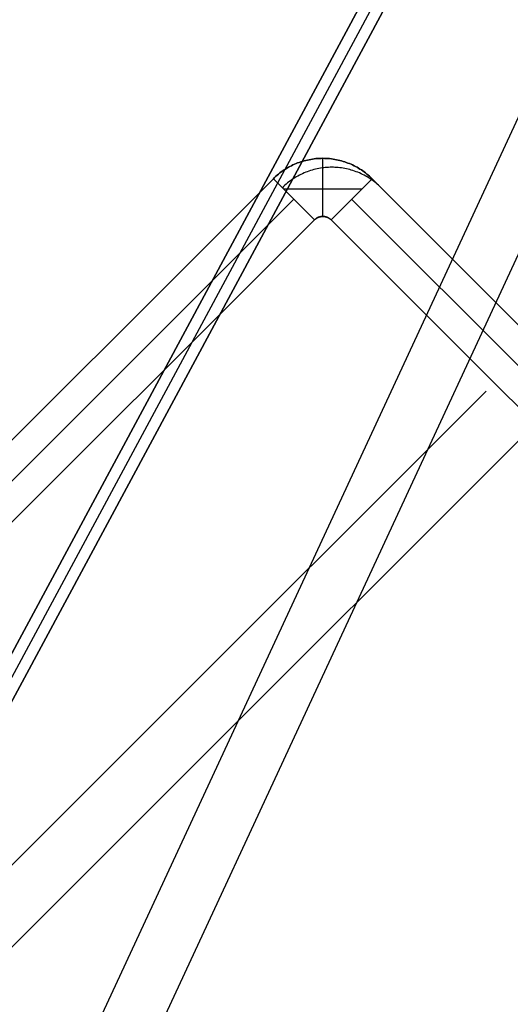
# Model space of a CAD drawing. Header units: millimetres. Extents: x -1690 to 192, y -898 to 54.
# Tile 34 of 256: x -1660 to -1647, y -847 to -822. Entities that reach past the tile are written whole.
import ezdxf

# ---------------------------------------------------------------- set-up
doc = ezdxf.new("R2010")
doc.units = ezdxf.units.MM
doc.header["$MEASUREMENT"] = 0
doc.layers.add('OVIDIO 186x93x72h', color=7, linetype='Continuous')

msp = doc.modelspace()

# ---------------------------------------------------------------- linework, layer by layer
at = {"layer": 'OVIDIO 186x93x72h', "extrusion": (0.1089792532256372, 0.2028516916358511, 0.9731262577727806)}
for points in [[(1065.689741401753, 1523.748465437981), (1065.689741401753, 1684.404309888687)], [(1065.689741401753, 1684.404309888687), (1065.689741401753, 1523.748465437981)]]:
    msp.add_lwpolyline(points, dxfattribs=at)
at = {"layer": 'OVIDIO 186x93x72h', "extrusion": (0.1089792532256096, 0.2028516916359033, 0.9731262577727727)}
msp.add_lwpolyline([(1065.394271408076, 1684.40430988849), (1065.394271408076, 1523.748465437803)], dxfattribs=at)
at = {"layer": 'OVIDIO 186x93x72h', "extrusion": (0.1089792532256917, 0.2028516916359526, 0.9731262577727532)}
for points in [[(1065.098801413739, 1523.74846543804), (1065.098801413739, 1684.40430988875)], [(1065.098801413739, 1684.40430988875), (1065.098801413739, 1523.74846543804)]]:
    msp.add_lwpolyline(points, dxfattribs=at)
at = {"layer": 'OVIDIO 186x93x72h', "extrusion": (0.02146384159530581, 0.04629577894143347, 0.998697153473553)}
msp.add_lwpolyline([(1145.990671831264, 1405.678842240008), (1145.990671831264, 1506.981471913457)], dxfattribs=at)
at = {"layer": 'OVIDIO 186x93x72h', "extrusion": (0.02146384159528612, 0.0462957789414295, 0.9986971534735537)}
msp.add_lwpolyline([(1147.476602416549, 1406.642640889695), (1147.476602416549, 1507.155676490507)], dxfattribs=at)
at = {"layer": 'OVIDIO 186x93x72h', "extrusion": (0.2357022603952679, 0.2357022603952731, 0.942809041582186)}
msp.add_lwpolyline([(561.9396447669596, 1939.551149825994), (561.9396447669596, 1830.47334638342)], dxfattribs=at)
at = {"layer": 'OVIDIO 186x93x72h', "extrusion": (0.2357022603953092, 0.2357022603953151, 0.9428090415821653)}
msp.add_lwpolyline([(560.9909614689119, 1830.473346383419), (560.9909614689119, 1939.551149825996)], dxfattribs=at)
at = {"layer": 'OVIDIO 186x93x72h', "extrusion": (0.2357022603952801, 0.235702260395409, 0.9428090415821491)}
msp.add_lwpolyline([(559.0935948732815, 1939.551149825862), (559.0935948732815, 1830.473346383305)], dxfattribs=at)
at = {"layer": 'OVIDIO 186x93x72h', "extrusion": (0.1089886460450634, 0.2028662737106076, 0.9731221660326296)}
for points in [[(1064.680645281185, 1610.416060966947), (1064.680645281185, 1667.797187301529)], [(1064.680645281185, 1667.797187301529), (1064.680645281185, 1610.416060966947)]]:
    msp.add_lwpolyline(points, dxfattribs=at)
at = {"layer": 'OVIDIO 186x93x72h', "extrusion": (0.2357022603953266, 0.2357022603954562, 0.9428090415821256)}
msp.add_lwpolyline([(558.1449115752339, 1830.473346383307), (558.1449115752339, 1939.551149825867)], dxfattribs=at)
at = {"layer": 'OVIDIO 186x93x72h', "extrusion": (0.108988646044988, 0.2028662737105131, 0.9731221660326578)}
msp.add_lwpolyline([(1063.967698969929, 1610.416060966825), (1063.967698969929, 1667.797187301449)], dxfattribs=at)
at = {"layer": 'OVIDIO 186x93x72h', "extrusion": (0.1089855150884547, 0.2028614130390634, 0.9731235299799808)}
for points in [[(1063.257842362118, 1667.793135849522), (1063.257842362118, 1610.412009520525)], [(1063.257842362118, 1610.412009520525), (1063.257842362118, 1667.793135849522)]]:
    msp.add_lwpolyline(points, dxfattribs=at)
at = {"layer": 'OVIDIO 186x93x72h', "extrusion": (0.2028516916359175, 0.1089792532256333, 0.9731262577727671)}
for points in [[(7.441229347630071, 1998.600988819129), (7.441229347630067, 1837.945144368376)], [(7.441229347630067, 1837.945144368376), (7.441229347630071, 1998.600988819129)]]:
    msp.add_lwpolyline(points, dxfattribs=at)
at = {"layer": 'OVIDIO 186x93x72h', "extrusion": (0.2028516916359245, 0.1089792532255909, 0.9731262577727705)}
msp.add_lwpolyline([(7.145759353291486, 1998.600988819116), (7.145759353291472, 1837.945144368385)], dxfattribs=at)
at = {"layer": 'OVIDIO 186x93x72h', "extrusion": (0.2028516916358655, 0.1089792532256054, 0.973126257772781)}
for points in [[(6.850289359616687, 1998.60098881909), (6.85028935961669, 1837.945144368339)], [(6.85028935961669, 1837.945144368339), (6.850289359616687, 1998.60098881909)]]:
    msp.add_lwpolyline(points, dxfattribs=at)
at = {"layer": 'OVIDIO 186x93x72h', "extrusion": (0.881274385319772, -0.2653523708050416, 0.3910800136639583)}
msp.add_lwpolyline([(-1253.514411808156, 1113.241314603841), (-1297.827279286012, 1170.796393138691)], dxfattribs=at)
at = {"layer": 'OVIDIO 186x93x72h', "extrusion": (0.9998841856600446, 0.0002316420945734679, -0.015217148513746)}
msp.add_lwpolyline([(-824.9971899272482, -27.76766259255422), (-835.1007750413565, 635.8852425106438)], dxfattribs=at)
at = {"layer": 'OVIDIO 186x93x72h'}
for points in [[(-1652.008838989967, -826.8811844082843), (-1652.008838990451, -825.3799277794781)], [(-1671.807971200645, -844.4332468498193), (-1653.281776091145, -825.9070466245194)], [(-1653.281776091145, -825.9070466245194), (-1671.807971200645, -844.4332468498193)], [(-1650.735903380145, -825.9073349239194), (-1641.473090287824, -835.1701480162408)], [(-1641.473090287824, -835.1701480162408), (-1650.735903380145, -825.9073349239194)], [(-1651.00252316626, -826.173940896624), (-1653.014881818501, -826.1739408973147)], [(-1671.277569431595, -844.9636486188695), (-1652.751371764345, -826.4374509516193)], [(-1651.26624720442, -826.4376512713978), (-1642.003420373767, -835.7004781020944)], [(-1642.533750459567, -836.2308081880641), (-1651.796591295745, -826.9679678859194)], [(-1651.796591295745, -826.9679678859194), (-1642.533750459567, -836.2308081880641)], [(-1647.801377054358, -831.3874456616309), (-1683.985366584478, -867.5714351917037)], [(-1646.740866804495, -832.4479559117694), (-1682.93222170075, -868.6393108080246)]]:
    msp.add_lwpolyline(points, dxfattribs=at)
at = {"layer": 'OVIDIO 186x93x72h', "extrusion": (0.9998841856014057, 0.0002316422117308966, -0.01521715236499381)}
for points in [[(-825.5240102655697, -27.78726569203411), (-835.6277741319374, 635.8772129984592)], [(-835.6277741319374, 635.8772129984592), (-825.5240102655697, -27.78726569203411)]]:
    msp.add_lwpolyline(points, dxfattribs=at)
at = {"layer": 'OVIDIO 186x93x72h', "extrusion": (0.0007924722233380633, -0.0007924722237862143, 0.9999993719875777)}
for points in [[(-1652.218317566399, -826.9707642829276), (-1653.279175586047, -825.9099069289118)], [(-1653.279175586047, -825.9099069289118), (-1652.218317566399, -826.9707642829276)]]:
    msp.add_lwpolyline(points, dxfattribs=at)
at = {"layer": 'OVIDIO 186x93x72h', "extrusion": (-5.440146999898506e-08, -5.439865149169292e-08, 0.9999999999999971)}
for points in [[(-1651.796591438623, -826.9679680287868), (-1650.735903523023, -825.9073350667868)], [(-1650.735903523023, -825.9073350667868), (-1651.796591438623, -826.9679680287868)]]:
    msp.add_lwpolyline(points, dxfattribs=at)
at = {"layer": 'OVIDIO 186x93x72h', "extrusion": (0.9998841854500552, 0.0002316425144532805, -0.01521716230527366)}
for points in [[(-825.5248878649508, -27.74854112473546), (-835.6280684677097, 635.8771921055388)], [(-835.6280684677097, 635.8771921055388), (-825.5248878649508, -27.74854112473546)]]:
    msp.add_lwpolyline(points, dxfattribs=at)
at = {"layer": 'OVIDIO 186x93x72h', "extrusion": (0.9998841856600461, 0.0002316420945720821, -0.01521714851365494)}
msp.add_lwpolyline([(-826.4973489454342, -27.76863432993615), (-836.6006012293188, 635.8624088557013)], dxfattribs=at)
at = {"layer": 'OVIDIO 186x93x72h', "extrusion": (-0.0003781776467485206, -0.0003781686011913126, 0.9999998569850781)}
for points in [[(-1652.221794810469, -826.9686020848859), (-1670.74821801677, -845.4945795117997)], [(-1670.74821801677, -845.4945795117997), (-1652.221794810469, -826.9686020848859)]]:
    msp.add_lwpolyline(points, dxfattribs=at)
at = {"layer": 'OVIDIO 186x93x72h', "extrusion": (0.0002316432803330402, 0.9998841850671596, 0.01521718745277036)}
for points in [[(1641.925969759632, 673.5960273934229), (1652.029290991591, 9.96215467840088)], [(1652.029290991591, 9.96215467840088), (1641.925969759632, 673.5960273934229)]]:
    msp.add_lwpolyline(points, dxfattribs=at)
at = {"layer": 'OVIDIO 186x93x72h', "extrusion": (0.0002316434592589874, 0.9998841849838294, 0.01521719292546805)}
for points in [[(1641.50176156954, 673.5895736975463), (1651.604963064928, 9.963839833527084)], [(1651.604963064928, 9.963839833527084), (1641.50176156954, 673.5895736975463)]]:
    msp.add_lwpolyline(points, dxfattribs=at)
at = {"layer": 'OVIDIO 186x93x72h', "extrusion": (0.01521891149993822, -0.01521891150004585, 0.9997683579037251)}
msp.add_lwpolyline([(-1650.504699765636, -826.234034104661), (-1650.537155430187, -826.2023931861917), (-1650.570445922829, -826.171535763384), (-1650.604542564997, -826.1414944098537), (-1650.639415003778, -826.1123002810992), (-1650.675031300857, -826.083983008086), (-1650.711358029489, -826.056570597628), (-1650.748360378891, -826.0300893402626), (-1650.786002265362, -826.0045637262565), (-1650.824246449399, -825.9800163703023), (-1650.863054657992, -825.9564679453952), (-1650.902387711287, -825.9339371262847), (-1650.942205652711, -825.9124405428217), (-1650.982467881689, -825.8919927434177), (-1651.023133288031, -825.8726061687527), (-1651.064160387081, -825.8542911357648), (-1651.10550745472, -825.8370558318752), (-1651.147132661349, -825.8209063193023), (-1651.188994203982, -825.8058465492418), (-1651.231050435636, -825.7918783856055), (-1651.273259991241, -825.7790016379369), (-1651.315581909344, -825.7672141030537), (-1651.357975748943, -825.7565116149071), (-1651.400401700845, -825.7468881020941), (-1651.44282069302, -825.7383356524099), (-1651.485194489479, -825.7308445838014), (-1651.52748578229, -825.7244035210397), (-1651.569658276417, -825.7189994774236), (-1651.611676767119, -825.714617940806), (-1651.653507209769, -825.7112429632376), (-1651.695116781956, -825.7088572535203), (-1651.736473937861, -825.7074422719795), (-1651.777548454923, -825.7069783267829), (-1651.818623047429, -825.7074517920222), (-1651.85998006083, -825.7088763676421), (-1651.90158926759, -825.7112717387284), (-1651.943419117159, -825.7146564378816), (-1651.985436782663, -825.7190477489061), (-1652.027608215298, -825.7244616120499), (-1652.069898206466, -825.7309125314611), (-1652.112270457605, -825.7384134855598), (-1652.154687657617, -825.7469758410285), (-1652.197111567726, -825.7566092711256), (-1652.239503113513, -825.7673216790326), (-1652.281822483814, -825.7791191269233), (-1652.324029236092, -825.7920057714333), (-1652.36608240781, -825.8059838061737), (-1652.40794063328, -825.8210534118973), (-1652.449562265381, -825.8372127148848), (-1652.490905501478, -825.8544577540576), (-1652.531928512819, -825.8727824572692), (-1652.572589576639, -825.8921786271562), (-1652.612847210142, -825.9126359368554), (-1652.652660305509, -825.9341419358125), (-1652.691988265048, -825.9566820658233), (-1652.730791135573, -825.9802396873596), (-1652.769029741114, -826.0047961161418), (-1652.806665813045, -826.0303306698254), (-1652.843662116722, -826.0568207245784), (-1652.879982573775, -826.0842417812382), (-1652.915592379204, -826.1125675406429), (-1652.950458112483, -826.1417699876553), (-1652.984547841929, -826.1718194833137), (-1653.017831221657, -826.202684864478), (-1653.0502795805, -826.234333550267)], dxfattribs=at)
at = {"layer": 'OVIDIO 186x93x72h', "extrusion": (-0.276088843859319, 0.1226098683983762, 0.9532794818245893)}
msp.add_lwpolyline([(1433.476881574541, -906.1674511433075), (1433.476881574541, -907.667451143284)], dxfattribs=at)
at = {"layer": 'OVIDIO 186x93x72h', "extrusion": (0.8812084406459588, -0.2655070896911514, 0.3911235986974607)}
for points in [[(-1320.148657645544, 1190.316581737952), (-1274.528926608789, 1131.096463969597)], [(-1274.528926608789, 1131.096463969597), (-1320.148657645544, 1190.316581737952)]]:
    msp.add_lwpolyline(points, dxfattribs=at)
at = {"layer": 'OVIDIO 186x93x72h', "extrusion": (0.8812750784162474, -0.2653515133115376, 0.391079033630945)}
for points in [[(-1274.429387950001, 1132.427914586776), (-1316.813214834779, 1187.477571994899)], [(-1316.813214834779, 1187.477571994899), (-1274.429387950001, 1132.427914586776)]]:
    msp.add_lwpolyline(points, dxfattribs=at)
at = {"layer": 'OVIDIO 186x93x72h', "extrusion": (0.8811853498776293, -0.2655605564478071, 0.3911393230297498)}
for points in [[(-1320.957631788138, 1189.768058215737), (-1274.637351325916, 1129.649804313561)], [(-1274.637351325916, 1129.649804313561), (-1320.957631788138, 1189.768058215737)]]:
    msp.add_lwpolyline(points, dxfattribs=at)
at = {"layer": 'OVIDIO 186x93x72h', "extrusion": (0.881275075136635, -0.2653515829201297, 0.3910789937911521)}
for points in [[(-1274.608620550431, 1132.290291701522), (-1316.992275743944, 1187.339705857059)], [(-1316.992275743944, 1187.339705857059), (-1274.608620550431, 1132.290291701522)]]:
    msp.add_lwpolyline(points, dxfattribs=at)
at = {"layer": 'OVIDIO 186x93x72h', "extrusion": (0.9998841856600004, 0.0002316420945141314, -0.01521714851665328)}
msp.add_lwpolyline([(-844.3944078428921, -28.05741151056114), (-854.9357934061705, 664.3523694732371)], dxfattribs=at)
at = {"layer": 'OVIDIO 186x93x72h'}
for points in [[(-1650.735903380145, -825.9073349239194, -2.626418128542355), (-1650.768904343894, -825.8751128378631, -2.626418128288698), (-1650.802357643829, -825.8439903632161, -2.626418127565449), (-1650.83626658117, -825.8139554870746, -2.626418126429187), (-1650.870634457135, -825.7849961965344, -2.626418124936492), (-1650.905464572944, -825.7571004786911, -2.626418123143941), (-1650.940760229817, -825.7302563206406, -2.626418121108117), (-1650.976524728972, -825.7044517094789, -2.626418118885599), (-1651.012761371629, -825.6796746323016, -2.626418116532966), (-1651.049473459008, -825.6559130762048, -2.626418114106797), (-1651.086664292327, -825.6331550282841, -2.626418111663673), (-1651.124337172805, -825.6113884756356, -2.626418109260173), (-1651.162495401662, -825.5906014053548, -2.626418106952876), (-1651.201142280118, -825.570781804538, -2.626418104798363), (-1651.240281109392, -825.5519176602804, -2.626418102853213), (-1651.279915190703, -825.5339969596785, -2.626418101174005), (-1651.32004782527, -825.5170076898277, -2.626418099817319), (-1651.360676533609, -825.5009422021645, -2.626418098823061), (-1651.401775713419, -825.485810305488, -2.626418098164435), (-1651.443313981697, -825.4716261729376, -2.626418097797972), (-1651.485259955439, -825.4584039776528, -2.626418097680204), (-1651.52758225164, -825.446157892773, -2.62641809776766), (-1651.570249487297, -825.4349020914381, -2.626418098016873), (-1651.613230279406, -825.4246507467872, -2.626418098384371), (-1651.656493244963, -825.4154180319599, -2.626418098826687), (-1651.700007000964, -825.4072181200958, -2.62641809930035), (-1651.743740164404, -825.4000651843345, -2.626418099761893), (-1651.78766135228, -825.3939733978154, -2.626418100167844), (-1651.831739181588, -825.388956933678, -2.626418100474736), (-1651.875942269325, -825.3850299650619, -2.626418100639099), (-1651.920239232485, -825.3822066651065, -2.626418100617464), (-1651.964598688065, -825.3805012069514, -2.626418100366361), (-1652.008989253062, -825.379927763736, -2.626418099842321), (-1652.053379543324, -825.3804957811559, -2.626418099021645), (-1652.097738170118, -825.3821957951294, -2.626418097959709), (-1652.142033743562, -825.385013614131, -2.626418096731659), (-1652.186234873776, -825.3889350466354, -2.626418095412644), (-1652.230310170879, -825.3939459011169, -2.626418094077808), (-1652.274228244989, -825.4000319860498, -2.626418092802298), (-1652.317957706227, -825.4071791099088, -2.626418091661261), (-1652.361467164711, -825.4153730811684, -2.626418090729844), (-1652.40472523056, -825.4245997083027, -2.626418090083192), (-1652.447700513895, -825.4348447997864, -2.626418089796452), (-1652.490361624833, -825.446094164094, -2.626418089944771), (-1652.532677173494, -825.4583336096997, -2.626418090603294), (-1652.574615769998, -825.4715489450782, -2.62641809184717), (-1652.616146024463, -825.4857259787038, -2.626418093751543), (-1652.657236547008, -825.500850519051, -2.62641809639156), (-1652.697855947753, -825.5169083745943, -2.626418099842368), (-1652.737978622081, -825.5338897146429, -2.626418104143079), (-1652.777602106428, -825.5518021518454, -2.626418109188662), (-1652.816729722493, -825.5706576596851, -2.626418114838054), (-1652.855364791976, -825.5904682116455, -2.62641812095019), (-1652.893510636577, -825.6112457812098, -2.626418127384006), (-1652.931170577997, -825.6330023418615, -2.626418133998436), (-1652.968347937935, -825.6557498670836, -2.626418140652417), (-1653.00504603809, -825.67950033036, -2.626418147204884), (-1653.041268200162, -825.7042657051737, -2.626418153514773), (-1653.077017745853, -825.7300579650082, -2.626418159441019), (-1653.11229799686, -825.7568890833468, -2.626418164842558), (-1653.147112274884, -825.7847710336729, -2.626418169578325), (-1653.181463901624, -825.8137157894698, -2.626418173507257), (-1653.215356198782, -825.8437353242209, -2.626418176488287), (-1653.248792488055, -825.8748416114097, -2.626418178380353), (-1653.281776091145, -825.9070466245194, -2.626418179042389)], [(-1653.281776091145, -825.9070466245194, -2.626418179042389), (-1653.248792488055, -825.8748416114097, -2.626418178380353), (-1653.215356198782, -825.8437353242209, -2.626418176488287), (-1653.181463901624, -825.8137157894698, -2.626418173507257), (-1653.147112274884, -825.7847710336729, -2.626418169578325), (-1653.11229799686, -825.7568890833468, -2.626418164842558), (-1653.077017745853, -825.7300579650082, -2.626418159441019), (-1653.041268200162, -825.7042657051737, -2.626418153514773), (-1653.00504603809, -825.67950033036, -2.626418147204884), (-1652.968347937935, -825.6557498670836, -2.626418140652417), (-1652.931170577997, -825.6330023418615, -2.626418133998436), (-1652.893510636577, -825.6112457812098, -2.626418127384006), (-1652.855364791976, -825.5904682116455, -2.62641812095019), (-1652.816729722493, -825.5706576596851, -2.626418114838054), (-1652.777602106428, -825.5518021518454, -2.626418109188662), (-1652.737978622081, -825.5338897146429, -2.626418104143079), (-1652.697855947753, -825.5169083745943, -2.626418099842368), (-1652.657236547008, -825.500850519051, -2.62641809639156), (-1652.616146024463, -825.4857259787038, -2.626418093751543), (-1652.574615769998, -825.4715489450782, -2.62641809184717), (-1652.532677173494, -825.4583336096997, -2.626418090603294), (-1652.490361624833, -825.446094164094, -2.626418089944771), (-1652.447700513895, -825.4348447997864, -2.626418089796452), (-1652.40472523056, -825.4245997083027, -2.626418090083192), (-1652.361467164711, -825.4153730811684, -2.626418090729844), (-1652.317957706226, -825.4071791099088, -2.626418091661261), (-1652.274228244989, -825.4000319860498, -2.626418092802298), (-1652.230310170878, -825.3939459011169, -2.626418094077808), (-1652.186234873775, -825.3889350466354, -2.626418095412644), (-1652.142033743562, -825.385013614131, -2.626418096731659), (-1652.097738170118, -825.3821957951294, -2.626418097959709), (-1652.053379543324, -825.3804957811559, -2.626418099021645), (-1652.008989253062, -825.3799277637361, -2.626418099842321), (-1651.964598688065, -825.3805012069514, -2.626418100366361), (-1651.920239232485, -825.3822066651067, -2.626418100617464), (-1651.875942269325, -825.3850299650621, -2.626418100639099), (-1651.831739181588, -825.3889569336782, -2.626418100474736), (-1651.78766135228, -825.3939733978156, -2.626418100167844), (-1651.743740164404, -825.4000651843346, -2.626418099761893), (-1651.700007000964, -825.4072181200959, -2.62641809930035), (-1651.656493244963, -825.4154180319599, -2.626418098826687), (-1651.613230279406, -825.4246507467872, -2.626418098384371), (-1651.570249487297, -825.4349020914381, -2.626418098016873), (-1651.52758225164, -825.446157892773, -2.62641809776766), (-1651.485259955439, -825.4584039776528, -2.626418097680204), (-1651.443313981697, -825.4716261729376, -2.626418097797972), (-1651.401775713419, -825.485810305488, -2.626418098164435), (-1651.360676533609, -825.5009422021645, -2.626418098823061), (-1651.32004782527, -825.5170076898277, -2.626418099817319), (-1651.279915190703, -825.5339969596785, -2.626418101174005), (-1651.240281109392, -825.5519176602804, -2.626418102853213), (-1651.201142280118, -825.570781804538, -2.626418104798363), (-1651.162495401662, -825.5906014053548, -2.626418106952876), (-1651.124337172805, -825.6113884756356, -2.626418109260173), (-1651.086664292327, -825.6331550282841, -2.626418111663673), (-1651.049473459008, -825.6559130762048, -2.626418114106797), (-1651.012761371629, -825.6796746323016, -2.626418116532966), (-1650.976524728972, -825.7044517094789, -2.626418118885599), (-1650.940760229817, -825.7302563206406, -2.626418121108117), (-1650.905464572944, -825.7571004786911, -2.626418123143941), (-1650.870634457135, -825.7849961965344, -2.626418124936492), (-1650.83626658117, -825.8139554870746, -2.626418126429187), (-1650.802357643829, -825.8439903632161, -2.626418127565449), (-1650.768904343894, -825.8751128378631, -2.626418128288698), (-1650.735903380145, -825.9073349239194, -2.626418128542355)], [(-1652.220919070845, -826.9679036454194, -2.628099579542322), (-1652.2134518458, -826.9606530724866, -2.628085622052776), (-1652.205886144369, -826.9537380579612, -2.628045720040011), (-1652.198218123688, -826.9471558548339, -2.627982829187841), (-1652.190443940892, -826.940903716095, -2.627899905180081), (-1652.182559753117, -826.9349788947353, -2.627799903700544), (-1652.1745617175, -826.9293786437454, -2.627685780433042), (-1652.166445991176, -826.9241002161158, -2.62756049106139), (-1652.162342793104, -826.9215808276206, -2.627494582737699), (-1652.158208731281, -826.9191408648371, -2.627426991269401), (-1652.15404332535, -826.9167799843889, -2.627358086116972), (-1652.149846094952, -826.9144978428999, -2.627288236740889), (-1652.145616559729, -826.9122940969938, -2.627217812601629), (-1652.141354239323, -826.9101684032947, -2.627147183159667), (-1652.137058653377, -826.9081204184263, -2.627076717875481), (-1652.132729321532, -826.9061497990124, -2.627006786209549), (-1652.12836576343, -826.9042562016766, -2.626937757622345), (-1652.123967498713, -826.9024392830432, -2.626870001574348), (-1652.119534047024, -826.9006986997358, -2.626803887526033), (-1652.115064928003, -826.8990341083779, -2.626739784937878), (-1652.106017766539, -826.895931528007, -2.626619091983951), (-1652.096822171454, -826.8931287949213, -2.626510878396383), (-1652.087474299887, -826.8906231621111, -2.626418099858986), (-1652.07797420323, -826.888412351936, -2.626342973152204), (-1652.06833750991, -826.8864959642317, -2.626284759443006), (-1652.058583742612, -826.8848740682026, -2.62624198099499), (-1652.048732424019, -826.8835467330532, -2.626213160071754), (-1652.038803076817, -826.8825140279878, -2.626196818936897), (-1652.028815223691, -826.881776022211, -2.626191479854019), (-1652.018788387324, -826.8813327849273, -2.626195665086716), (-1652.008742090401, -826.8811843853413, -2.626207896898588), (-1651.998695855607, -826.8813308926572, -2.626226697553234), (-1651.988669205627, -826.8817723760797, -2.626250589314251), (-1651.978681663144, -826.8825089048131, -2.626278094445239), (-1651.968752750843, -826.8835405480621, -2.626307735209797), (-1651.958901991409, -826.8848673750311, -2.626338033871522), (-1651.949148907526, -826.8864894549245, -2.626367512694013), (-1651.93951302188, -826.8884068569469, -2.626394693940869), (-1651.930013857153, -826.8906196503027, -2.626418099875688), (-1651.92066703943, -826.8931283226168, -2.626436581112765), (-1651.911472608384, -826.8959350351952, -2.626450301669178), (-1651.902426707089, -826.8990423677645, -2.626459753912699), (-1651.897958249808, -826.9007095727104, -2.626463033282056), (-1651.893525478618, -826.9024529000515, -2.626465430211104), (-1651.889127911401, -826.9042726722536, -2.626467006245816), (-1651.884765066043, -826.9061692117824, -2.626467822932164), (-1651.880436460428, -826.9081428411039, -2.626467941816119), (-1651.876141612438, -826.9101938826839, -2.626467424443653), (-1651.871880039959, -826.9123226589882, -2.626466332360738), (-1651.867651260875, -826.9145294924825, -2.626464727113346), (-1651.86345479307, -826.9168147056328, -2.626462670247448), (-1651.859290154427, -826.9191786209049, -2.626460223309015), (-1651.851054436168, -826.9241438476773, -2.626454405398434), (-1651.842940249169, -826.9294277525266, -2.626447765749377), (-1651.834943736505, -826.9350329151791, -2.626440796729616), (-1651.827061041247, -826.9409619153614, -2.626433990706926), (-1651.81928830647, -826.9472173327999, -2.62642784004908), (-1651.811621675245, -826.9538017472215, -2.62642283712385), (-1651.804057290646, -826.9607177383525, -2.626419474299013), (-1651.796591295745, -826.9679678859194, -2.626418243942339)], [(-1651.796591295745, -826.9679678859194, -2.626418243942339), (-1651.804057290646, -826.9607177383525, -2.626419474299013), (-1651.811621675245, -826.9538017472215, -2.62642283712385), (-1651.81928830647, -826.9472173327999, -2.62642784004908), (-1651.827061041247, -826.9409619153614, -2.626433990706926), (-1651.834943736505, -826.9350329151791, -2.626440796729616), (-1651.842940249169, -826.9294277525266, -2.626447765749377), (-1651.851054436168, -826.9241438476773, -2.626454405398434), (-1651.859290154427, -826.9191786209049, -2.626460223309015), (-1651.86345479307, -826.9168147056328, -2.626462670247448), (-1651.867651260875, -826.9145294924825, -2.626464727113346), (-1651.871880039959, -826.9123226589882, -2.626466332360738), (-1651.876141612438, -826.9101938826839, -2.626467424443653), (-1651.880436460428, -826.9081428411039, -2.626467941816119), (-1651.884765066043, -826.9061692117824, -2.626467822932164), (-1651.889127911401, -826.9042726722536, -2.626467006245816), (-1651.893525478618, -826.9024529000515, -2.626465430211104), (-1651.897958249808, -826.9007095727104, -2.626463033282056), (-1651.902426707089, -826.8990423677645, -2.626459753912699), (-1651.911472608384, -826.8959350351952, -2.626450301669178), (-1651.92066703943, -826.8931283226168, -2.626436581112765), (-1651.930013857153, -826.8906196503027, -2.626418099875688), (-1651.93951302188, -826.8884068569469, -2.626394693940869), (-1651.949148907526, -826.8864894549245, -2.626367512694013), (-1651.958901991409, -826.8848673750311, -2.626338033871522), (-1651.968752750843, -826.8835405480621, -2.626307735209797), (-1651.978681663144, -826.8825089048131, -2.626278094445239), (-1651.988669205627, -826.8817723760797, -2.626250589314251), (-1651.998695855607, -826.8813308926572, -2.626226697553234), (-1652.008742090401, -826.8811843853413, -2.626207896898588), (-1652.018788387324, -826.8813327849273, -2.626195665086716), (-1652.028815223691, -826.881776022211, -2.626191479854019), (-1652.038803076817, -826.8825140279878, -2.626196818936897), (-1652.048732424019, -826.8835467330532, -2.626213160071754), (-1652.058583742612, -826.8848740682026, -2.62624198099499), (-1652.06833750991, -826.8864959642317, -2.626284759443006), (-1652.07797420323, -826.888412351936, -2.626342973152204), (-1652.087474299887, -826.8906231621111, -2.626418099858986), (-1652.096822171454, -826.8931287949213, -2.626510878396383), (-1652.106017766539, -826.895931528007, -2.626619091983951), (-1652.115064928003, -826.8990341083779, -2.626739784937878), (-1652.119534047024, -826.9006986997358, -2.626803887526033), (-1652.123967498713, -826.9024392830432, -2.626870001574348), (-1652.12836576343, -826.9042562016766, -2.626937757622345), (-1652.132729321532, -826.9061497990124, -2.627006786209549), (-1652.137058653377, -826.9081204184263, -2.627076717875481), (-1652.141354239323, -826.9101684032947, -2.627147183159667), (-1652.145616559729, -826.9122940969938, -2.627217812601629), (-1652.149846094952, -826.9144978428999, -2.627288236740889), (-1652.15404332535, -826.9167799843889, -2.627358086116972), (-1652.158208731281, -826.9191408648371, -2.627426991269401), (-1652.162342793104, -826.9215808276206, -2.627494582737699), (-1652.166445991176, -826.9241002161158, -2.62756049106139), (-1652.1745617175, -826.9293786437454, -2.627685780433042), (-1652.182559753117, -826.9349788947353, -2.627799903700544), (-1652.190443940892, -826.940903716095, -2.627899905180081), (-1652.198218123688, -826.9471558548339, -2.627982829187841), (-1652.205886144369, -826.9537380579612, -2.628045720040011), (-1652.2134518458, -826.9606530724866, -2.628085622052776), (-1652.220919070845, -826.9679036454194, -2.628099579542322)]]:
    msp.add_polyline3d(points, dxfattribs=at)

doc.saveas('drawing.dxf')
